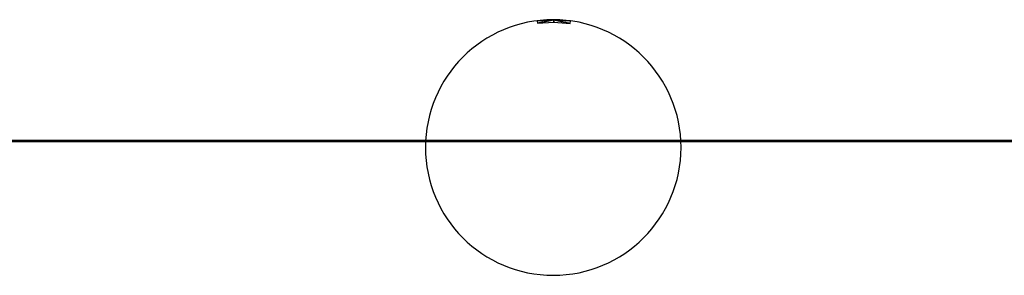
# Model space of a CAD drawing. Extents: x 0 to 1840, y 0 to 334.
# Tile 76 of 109: x 1376 to 1608, y 137 to 197. Entities that reach past the tile are written whole.
import ezdxf

# ---------------------------------------------------------------- set-up
doc = ezdxf.new("R2010")
doc.units = 0
doc.layers.get('0').update_dxf_attribs({"color": 13, "linetype": 'CONTINUOUS'})

# ---------------------------------------------------------------- blocks, each defined once
blk = doc.blocks.new('GROUP_8')
for p, q in [((1194.58, 23.76), (1220.05, 17.86)), ((1220.05, 17.86), (1258.02, 9.08)), ((1413.09, 9.08), (1451.05, 17.86)), ((1258.02, 9.08), (1258.2, 10.06, 0.27)), ((1413.09, 9.08), (1412.91, 10.06, 0.27)), ((1257.84, 8.09, 0.27), (1258.02, 9.08)), ((1258.02, 9.08), (1296.62, 3.77)), ((1374.48, 3.77), (1413.09, 9.08)), ((1413.27, 8.09, 0.27), (1413.09, 9.08)), ((1296.62, 3.77), (1296.72, 4.77, 0.27)), ((1374.48, 3.77), (1374.39, 4.77, 0.27)), ((1296.53, 2.78, 0.27), (1296.62, 3.77)), ((1296.62, 3.77), (1335.55, 2)), ((1335.55, 2), (1374.48, 3.77)), ((1335.55, 2), (1335.55, 3, 0.27)), ((1374.57, 2.78, 0.27), (1374.48, 3.77)), ((1335.55, 1, 0.27), (1335.55, 2))]:
    blk.add_line(p, q)
mesh = blk.add_polyface()
corners = [(1194.58, 23.76), (1219.83, 16.89, 0.27), (1194.4, 22.77, 0.27), (1220.05, 17.86), (1257.84, 8.09, 0.27), (1258.02, 9.08)]
mesh.append_faces([[corners[k] for k in face] for face in [(0, 1, 2), (4, 3, 5)]], dxfattribs={"vtx0": -1})
mesh.append_faces([[corners[k] for k in face] for face in [(1, 3, 4)]], dxfattribs={"vtx0": -1, "vtx1": -1})
mesh.append_faces([[corners[k] for k in face] for face in [(1, 0, 3)]], dxfattribs={"vtx0": -1, "vtx2": -1})
mesh = blk.add_polyface()
corners = [(1194.76, 24.74, 0.27), (1220.05, 17.86), (1194.58, 23.76), (1220.28, 18.84, 0.27), (1258.02, 9.08), (1258.2, 10.06, 0.27)]
mesh.append_faces([[corners[k] for k in face] for face in [(0, 1, 2), (4, 3, 5)]], dxfattribs={"vtx0": -1})
mesh.append_faces([[corners[k] for k in face] for face in [(1, 3, 4)]], dxfattribs={"vtx0": -1, "vtx1": -1})
mesh.append_faces([[corners[k] for k in face] for face in [(1, 0, 3)]], dxfattribs={"vtx0": -1, "vtx2": -1})
mesh = blk.add_polyface()
corners = [(1450.83, 18.84, 0.27), (1413.09, 9.08), (1412.91, 10.06, 0.27), (1451.05, 17.86), (1477.66, 25.05, 0.27), (1477.84, 24.06)]
mesh.append_faces([[corners[k] for k in face] for face in [(0, 1, 2), (3, 4, 5)]], dxfattribs={"vtx0": -1})
mesh.append_faces([[corners[k] for k in face] for face in [(1, 0, 3)]], dxfattribs={"vtx0": -1, "vtx1": -1})
mesh.append_faces([[corners[k] for k in face] for face in [(3, 0, 4)]], dxfattribs={"vtx0": -1, "vtx2": -1})
mesh = blk.add_polyface()
corners = [(1451.05, 17.86), (1413.27, 8.09, 0.27), (1413.09, 9.08), (1451.28, 16.89, 0.27), (1477.84, 24.06), (1478.02, 23.08, 0.27)]
mesh.append_faces([[corners[k] for k in face] for face in [(0, 1, 2), (3, 4, 5)]], dxfattribs={"vtx0": -1})
mesh.append_faces([[corners[k] for k in face] for face in [(1, 0, 3)]], dxfattribs={"vtx0": -1, "vtx1": -1})
mesh.append_faces([[corners[k] for k in face] for face in [(3, 0, 4)]], dxfattribs={"vtx0": -1, "vtx2": -1})
mesh = blk.add_polyface()
corners = [(1258.2, 10.06, 0.27), (1296.62, 3.77), (1258.02, 9.08), (1296.72, 4.77, 0.27)]
mesh.append_faces([[corners[k] for k in face] for face in [(0, 1, 2), (1, 0, 3)]], dxfattribs={"vtx0": -1})
mesh = blk.add_polyface()
corners = [(1412.91, 10.06, 0.27), (1374.48, 3.77), (1374.39, 4.77, 0.27), (1413.09, 9.08)]
mesh.append_faces([[corners[k] for k in face] for face in [(0, 1, 2), (1, 0, 3)]], dxfattribs={"vtx0": -1})
mesh = blk.add_polyface()
corners = [(1258.02, 9.08), (1296.53, 2.78, 0.27), (1257.84, 8.09, 0.27), (1296.62, 3.77)]
mesh.append_faces([[corners[k] for k in face] for face in [(0, 1, 2), (1, 0, 3)]], dxfattribs={"vtx0": -1})
mesh = blk.add_polyface()
corners = [(1413.09, 9.08), (1374.57, 2.78, 0.27), (1374.48, 3.77), (1413.27, 8.09, 0.27)]
mesh.append_faces([[corners[k] for k in face] for face in [(0, 1, 2), (1, 0, 3)]], dxfattribs={"vtx0": -1})
mesh = blk.add_polyface()
corners = [(1296.72, 4.77, 0.27), (1335.55, 2), (1296.62, 3.77), (1335.55, 3, 0.27)]
mesh.append_faces([[corners[k] for k in face] for face in [(0, 1, 2), (1, 0, 3)]], dxfattribs={"vtx0": -1})
mesh = blk.add_polyface()
corners = [(1335.55, 3, 0.27), (1374.48, 3.77), (1335.55, 2), (1374.39, 4.77, 0.27)]
mesh.append_faces([[corners[k] for k in face] for face in [(0, 1, 2), (1, 0, 3)]], dxfattribs={"vtx0": -1})
mesh = blk.add_polyface()
corners = [(1296.62, 3.77), (1335.55, 1, 0.27), (1296.53, 2.78, 0.27), (1335.55, 2)]
mesh.append_faces([[corners[k] for k in face] for face in [(0, 1, 2), (1, 0, 3)]], dxfattribs={"vtx0": -1})
mesh = blk.add_polyface()
corners = [(1374.48, 3.77), (1335.55, 1, 0.27), (1335.55, 2), (1374.57, 2.78, 0.27)]
mesh.append_faces([[corners[k] for k in face] for face in [(0, 1, 2), (1, 0, 3)]], dxfattribs={"vtx0": -1})
blk = doc.blocks.new('GROUP_14')
for p, q in [((30.16, 2), (30.16, 6.66, 0.61)), ((30.16, 2), (26.25, 2, 0.24)), ((30.16, 0), (30.16, 2)), ((34.08, 2, 0.28), (30.16, 2))]:
    blk.add_line(p, q)
at = {"extrusion": (2.80484e-32, -1, 4.996e-16)}
blk.add_circle((30, 30), 30, dxfattribs=at)
mesh = blk.add_polyface()
corners = [(26.32, 6.66, 0.85), (30.16, 2), (26.25, 2, 0.24), (30.16, 6.66, 0.61)]
mesh.append_faces([[corners[k] for k in face] for face in [(0, 1, 2), (1, 0, 3)]], dxfattribs={"vtx0": -1})
mesh = blk.add_polyface()
corners = [(33.99, 6.66, 0.89), (30.16, 2), (30.16, 6.66, 0.61), (34.08, 2, 0.28)]
mesh.append_faces([[corners[k] for k in face] for face in [(0, 1, 2), (1, 0, 3)]], dxfattribs={"vtx0": -1})
mesh = blk.add_polyface()
corners = [(30.16, 2), (26.25, 0, 0.24), (26.25, 2, 0.24), (30.16, 0)]
mesh.append_faces([[corners[k] for k in face] for face in [(0, 1, 2), (1, 0, 3)]], dxfattribs={"vtx0": -1})
mesh = blk.add_polyface()
corners = [(34.08, 2, 0.28), (30.16, 0), (30.16, 2), (34.08, 0, 0.28)]
mesh.append_faces([[corners[k] for k in face] for face in [(0, 1, 2), (1, 0, 3)]], dxfattribs={"vtx0": -1})
blk = doc.blocks.new('GROUP_15')
at = {"yscale": 0.56}
blk.add_blockref('GROUP_14', (0, 0), dxfattribs=at)
blk = doc.blocks.new('GROUP_29')
for name, p in [('GROUP_8', (165.6, 0.48, 165.61)), ('GROUP_15', (1471.76, -0.1, 137.25))]:
    blk.add_blockref(name, p)

msp = doc.modelspace()

# ---------------------------------------------------------------- block references
at = {"extrusion": (0, -1, -4.996e-16)}
msp.add_blockref('GROUP_29', (0, 0, -334.3), dxfattribs=at)

doc.saveas('drawing.dxf')
